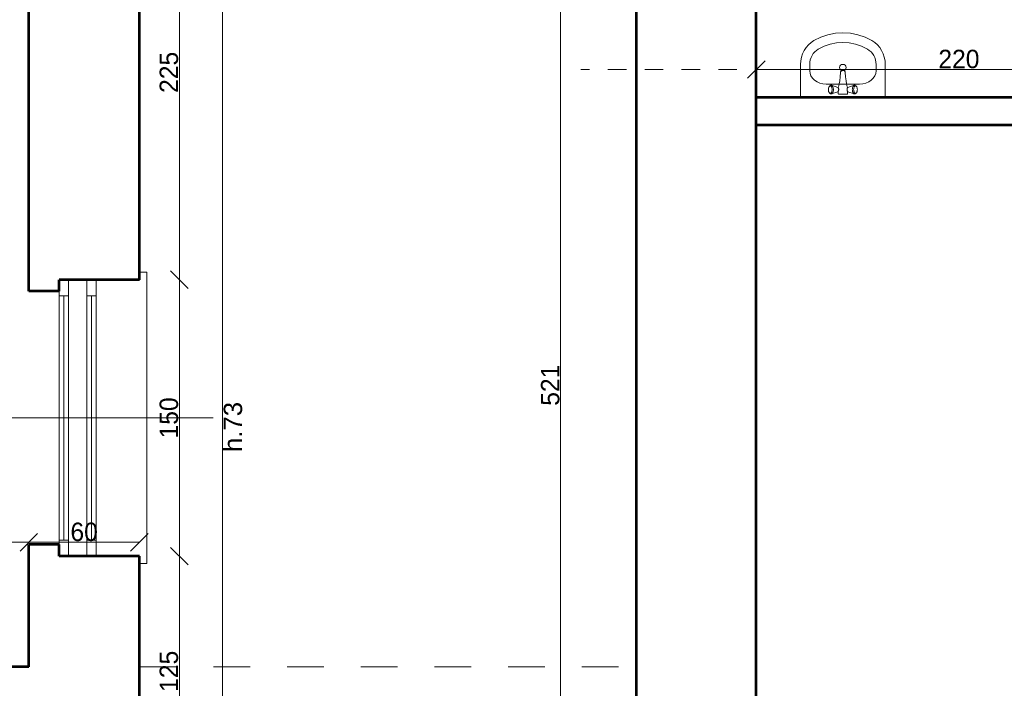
# Model space of a CAD drawing. Header units: inches. Extents: x -21887 to 84279, y -131485 to 67836.
# Tile 30 of 256: x 331 to 5677, y -33576 to -29949. Entities that reach past the tile are written whole.
import ezdxf

# ---------------------------------------------------------------- set-up
doc = ezdxf.new("R2010")
doc.units = ezdxf.units.IN
doc.header["$MEASUREMENT"] = 0
doc.linetypes.add('Dashed', pattern=[400, 200, -200])
doc.linetypes.add('Dashed copy', pattern=[200, 100, -100])
doc.layers.get('0').update_dxf_attribs({"lineweight": 13})
doc.layers.get('Defpoints').update_dxf_attribs({"lineweight": 13})
for name, color, linetype, lineweight in [('AI_MURY', 7, 'Continuous', 53), ('Dimensioning', 7, 'Continuous', 13), ('DRZWI', 7, 'Continuous', 13), ('dzialowki', 7, 'Continuous', 53), ('Furniture & Equipment', 7, 'Continuous', 13), ('PODCIAGI', 7, 'Continuous', 13)]:
    doc.layers.add(name, color=color, linetype=linetype, lineweight=lineweight)
doc.styles.add('GENERATED_STYLE_7', font='txt')
doc.styles.add('Style-Courier New', font='txt')
doc.dimstyles.new('Dimstyle_4', dxfattribs={"dimtxt": 100, "dimasz": 95, "dimexe": 0, "dimexo": 0, "dimgap": 0.09, "dimtad": 1, "dimdec": 0, "dimlfac": 0.1, "dimzin": 0, "dimdsep": 46, "dimlunit": 5, "dimtxsty": 'GENERATED_STYLE_7', "dimblk": 'ARROWHEAD_6', "dimcen": 0.09, "dimclrd": 161, "dimclre": 161, "dimclrt": 7, "dimadec": 0, "dimazin": 0, "dimtfac": 1, "dimtdec": 0, "dimtmove": 0, "dimatfit": 3, "dimfxl": 0, "dimtolj": 1, "dimtzin": 0, "dimarcsym": 0})
doc.dimstyles.new('Dimstyle_5', dxfattribs={"dimtxt": 100, "dimasz": 95, "dimexe": 0.18, "dimexo": 0, "dimgap": 0.09, "dimtad": 1, "dimtih": 1, "dimtoh": 1, "dimdec": 0, "dimlfac": 0.1, "dimzin": 0, "dimdsep": 46, "dimlunit": 5, "dimtxsty": 'GENERATED_STYLE_7', "dimblk": 'ARROWHEAD_6', "dimcen": 0.09, "dimclrd": 161, "dimclre": 161, "dimclrt": 7, "dimadec": 0, "dimazin": 0, "dimtfac": 1, "dimtdec": 0, "dimtmove": 0, "dimatfit": 3, "dimfxl": 0, "dimtolj": 1, "dimtzin": 0, "dimarcsym": 0})

# ---------------------------------------------------------------- blocks, each defined once
blk = doc.blocks.new('Basin 01_60')
at = {"layer": 'Furniture & Equipment', "color": 9, "linetype": 'Continuous'}
for p, q in [((0, 350), (0, 171.8)), ((460, 350), (0, 350)), ((153.8, 321.1), (152.8, 318.2)), ((153.8, 321.1), (152.8, 318.2)), ((155.1, 323.5), (153.8, 321.1)), ((155.1, 323.5), (153.8, 321.1)), ((156.5, 325.5), (155.1, 323.5)), ((156.5, 325.5), (155.1, 323.5)), ((158.1, 327), (156.5, 325.5)), ((158.1, 327), (156.5, 325.5)), ((162.6, 330.7), (158.1, 327)), ((162.6, 330.7), (158.1, 327)), ((159.8, 327.9), (158.1, 327)), ((159.8, 327.9), (158.1, 327)), ((161.5, 328.2), (159.8, 327.9)), ((161.5, 328.2), (159.8, 327.9)), ((163.2, 327.9), (161.5, 328.2)), ((163.2, 327.9), (161.5, 328.2)), ((164.6, 331.8), (162.6, 330.7)), ((164.6, 331.8), (162.6, 330.7)), ((164.9, 327), (163.2, 327.9)), ((164.9, 327), (163.2, 327.9)), ((166.7, 332.2), (164.6, 331.8)), ((166.7, 332.2), (164.6, 331.8)), ((166.5, 325.5), (164.9, 327)), ((166.5, 325.5), (164.9, 327)), ((167.9, 323.5), (166.5, 325.5)), ((167.9, 323.5), (166.5, 325.5)), ((168.8, 331.8), (166.7, 332.2)), ((168.8, 331.8), (166.7, 332.2)), ((169.2, 321.1), (167.9, 323.5)), ((169.2, 321.1), (167.9, 323.5)), ((170.8, 330.7), (168.8, 331.8)), ((202.4, 320), (168.8, 331.8)), ((170.8, 330.7), (168.8, 331.8)), ((202.4, 320), (168.8, 331.8)), ((170.2, 318.2), (169.2, 321.1)), ((170.2, 318.2), (169.2, 321.1)), ((172.7, 329), (170.8, 330.7)), ((172.7, 329), (170.8, 330.7)), ((174.4, 326.6), (172.7, 329)), ((174.4, 326.6), (172.7, 329)), ((175.9, 323.6), (174.4, 326.6)), ((175.9, 323.6), (174.4, 326.6)), ((177.1, 320.2), (175.9, 323.6)), ((177.1, 320.2), (175.9, 323.6)), ((205.2, 331.2), (205, 330.7)), ((205.2, 331.2), (205, 330.7)), ((205, 330.7), (205, 330.2)), ((205, 330.7), (205, 330.2)), ((205, 330.2), (205, 318.2)), ((205, 330.2), (205, 318.2)), ((205.4, 331.7), (205.2, 331.2)), ((205.4, 331.7), (205.2, 331.2)), ((205.7, 332.1), (205.4, 331.7)), ((205.7, 332.1), (205.4, 331.7)), ((206.1, 332.5), (205.7, 332.1)), ((206.1, 332.5), (205.7, 332.1)), ((206.5, 332.8), (206.1, 332.5)), ((206.5, 332.8), (206.1, 332.5)), ((207, 333), (206.5, 332.8)), ((207, 333), (206.5, 332.8)), ((207.5, 333.2), (207, 333)), ((207.5, 333.2), (207, 333)), ((208, 333.2), (207.5, 333.2)), ((208, 333.2), (207.5, 333.2)), ((252, 333.2), (208, 333.2)), ((252, 333.2), (208, 333.2)), ((252.5, 333.2), (252, 333.2)), ((252.5, 333.2), (252, 333.2)), ((253, 333), (252.5, 333.2)), ((253, 333), (252.5, 333.2)), ((253.5, 332.8), (253, 333)), ((253.5, 332.8), (253, 333)), ((253.9, 332.5), (253.5, 332.8)), ((253.9, 332.5), (253.5, 332.8)), ((254.3, 332.1), (253.9, 332.5)), ((254.3, 332.1), (253.9, 332.5)), ((254.6, 331.7), (254.3, 332.1)), ((254.6, 331.7), (254.3, 332.1)), ((254.8, 331.2), (254.6, 331.7)), ((254.8, 331.2), (254.6, 331.7)), ((255, 330.7), (254.8, 331.2)), ((255, 330.7), (254.8, 331.2)), ((255, 330.2), (255, 330.7)), ((255, 330.2), (255, 330.7)), ((255, 318.2), (255, 330.2)), ((255, 318.2), (255, 330.2)), ((257.6, 320), (291.2, 331.8)), ((257.6, 320), (291.2, 331.8)), ((284.1, 323.6), (282.9, 320.2)), ((284.1, 323.6), (282.9, 320.2)), ((285.6, 326.6), (284.1, 323.6)), ((285.6, 326.6), (284.1, 323.6)), ((287.3, 329), (285.6, 326.6)), ((287.3, 329), (285.6, 326.6)), ((289.2, 330.7), (287.3, 329)), ((289.2, 330.7), (287.3, 329)), ((291.2, 331.8), (289.2, 330.7)), ((291.2, 331.8), (289.2, 330.7)), ((290.8, 321.1), (289.8, 318.2)), ((290.8, 321.1), (289.8, 318.2)), ((292.1, 323.5), (290.8, 321.1)), ((292.1, 323.5), (290.8, 321.1)), ((293.3, 332.2), (291.2, 331.8)), ((293.3, 332.2), (291.2, 331.8)), ((293.5, 325.5), (292.1, 323.5)), ((293.5, 325.5), (292.1, 323.5)), ((295.4, 331.8), (293.3, 332.2)), ((295.4, 331.8), (293.3, 332.2)), ((295.1, 327), (293.5, 325.5)), ((295.1, 327), (293.5, 325.5)), ((296.8, 327.9), (295.1, 327)), ((296.8, 327.9), (295.1, 327)), ((297.4, 330.7), (295.4, 331.8)), ((297.4, 330.7), (295.4, 331.8)), ((298.5, 328.2), (296.8, 327.9)), ((298.5, 328.2), (296.8, 327.9)), ((297.4, 330.7), (301.9, 327)), ((297.4, 330.7), (301.9, 327)), ((300.2, 327.9), (298.5, 328.2)), ((300.2, 327.9), (298.5, 328.2)), ((301.9, 327), (300.2, 327.9)), ((301.9, 327), (300.2, 327.9)), ((303.5, 325.5), (301.9, 327)), ((303.5, 325.5), (301.9, 327)), ((304.9, 323.5), (303.5, 325.5)), ((304.9, 323.5), (303.5, 325.5)), ((306.2, 321.1), (304.9, 323.5)), ((306.2, 321.1), (304.9, 323.5)), ((307.2, 318.2), (306.2, 321.1)), ((307.2, 318.2), (306.2, 321.1)), ((460, 350), (460, 171.8)), ((138.9, 278.2), (138.9, 278.2)), ((321.1, 278.2), (138.9, 278.2)), ((151.7, 311.7), (151.5, 308.2)), ((151.7, 311.7), (151.5, 308.2)), ((151.5, 308.2), (151.7, 304.7)), ((151.5, 308.2), (151.7, 304.7)), ((152.1, 315), (151.7, 311.7)), ((152.1, 315), (151.7, 311.7)), ((151.7, 304.7), (152.1, 301.4)), ((151.7, 304.7), (152.1, 301.4)), ((152.8, 318.2), (152.1, 315)), ((152.8, 318.2), (152.1, 315)), ((152.1, 301.4), (152.8, 298.2)), ((152.1, 301.4), (152.8, 298.2)), ((152.8, 298.2), (153.8, 295.3)), ((152.8, 298.2), (153.8, 295.3)), ((153.8, 295.3), (155.1, 292.9)), ((153.8, 295.3), (155.1, 292.9)), ((155.1, 292.9), (156.5, 290.9)), ((155.1, 292.9), (156.5, 290.9)), ((156.5, 290.9), (158.1, 289.4)), ((156.5, 290.9), (158.1, 289.4)), ((158.1, 289.4), (159.8, 288.5)), ((162.6, 285.6), (158.1, 289.4)), ((158.1, 289.4), (159.8, 288.5)), ((162.6, 285.6), (158.1, 289.4)), ((159.8, 288.5), (161.5, 288.2)), ((159.8, 288.5), (161.5, 288.2)), ((161.5, 288.2), (163.2, 288.5)), ((161.5, 288.2), (163.2, 288.5)), ((162.6, 285.6), (164.6, 284.6)), ((162.6, 285.6), (164.6, 284.6)), ((163.2, 288.5), (164.9, 289.4)), ((163.2, 288.5), (164.9, 289.4)), ((164.6, 284.6), (166.7, 284.2)), ((164.6, 284.6), (166.7, 284.2)), ((164.9, 289.4), (166.5, 290.9)), ((164.9, 289.4), (166.5, 290.9)), ((166.5, 290.9), (167.9, 292.9)), ((166.5, 290.9), (167.9, 292.9)), ((166.7, 284.2), (168.8, 284.6)), ((166.7, 284.2), (168.8, 284.6)), ((167.9, 292.9), (169.2, 295.3)), ((167.9, 292.9), (169.2, 295.3)), ((202.4, 296.4), (168.8, 284.6)), ((202.4, 296.4), (168.8, 284.6)), ((168.8, 284.6), (170.8, 285.6)), ((168.8, 284.6), (170.8, 285.6)), ((169.2, 295.3), (170.2, 298.2)), ((169.2, 295.3), (170.2, 298.2)), ((170.9, 315), (170.2, 318.2)), ((170.9, 315), (170.2, 318.2)), ((170.2, 298.2), (170.9, 301.4)), ((170.2, 298.2), (170.9, 301.4)), ((170.8, 285.6), (172.7, 287.4)), ((170.8, 285.6), (172.7, 287.4)), ((171.4, 311.7), (170.9, 315)), ((171.4, 311.7), (170.9, 315)), ((170.9, 301.4), (171.4, 304.7)), ((170.9, 301.4), (171.4, 304.7)), ((171.5, 308.2), (171.4, 311.7)), ((171.5, 308.2), (171.4, 311.7)), ((171.4, 304.7), (171.5, 308.2)), ((171.4, 304.7), (171.5, 308.2)), ((172.7, 287.4), (174.4, 289.8)), ((172.7, 287.4), (174.4, 289.8)), ((174.4, 289.8), (175.9, 292.8)), ((174.4, 289.8), (175.9, 292.8)), ((175.9, 292.8), (177.1, 296.2)), ((175.9, 292.8), (177.1, 296.2)), ((178, 316.4), (177.1, 320.2)), ((178, 316.4), (177.1, 320.2)), ((177.1, 296.2), (178, 300)), ((177.1, 296.2), (178, 300)), ((178.5, 312.4), (178, 316.4)), ((178.5, 312.4), (178, 316.4)), ((178, 300), (178.5, 304)), ((178, 300), (178.5, 304)), ((178.7, 308.2), (178.5, 312.4)), ((178.7, 308.2), (178.5, 312.4)), ((178.5, 304), (178.7, 308.2)), ((178.5, 304), (178.7, 308.2)), ((203.4, 319.5), (202.4, 320)), ((203.4, 319.5), (202.4, 320)), ((202.4, 296.4), (203.4, 296.9)), ((202.4, 296.4), (203.4, 296.9)), ((204.3, 318.6), (203.4, 319.5)), ((204.3, 318.6), (203.4, 319.5)), ((203.4, 296.9), (204.3, 297.8)), ((203.4, 296.9), (204.3, 297.8)), ((205.2, 317.4), (204.3, 318.6)), ((205.2, 317.4), (204.3, 318.6)), ((204.3, 297.8), (205.2, 299)), ((204.3, 297.8), (205.2, 299)), ((206.7, 318.2), (204.6, 318.2)), ((206.7, 318.2), (204.6, 318.2)), ((207.1, 298.2), (204.6, 298.2)), ((207.1, 298.2), (204.6, 298.2)), ((205, 298.2), (205, 296.2)), ((205, 298.2), (205, 296.2)), ((205, 296.2), (205, 295.7)), ((205, 296.2), (205, 295.7)), ((205, 295.7), (205.2, 295.2)), ((205, 295.7), (205.2, 295.2)), ((205.9, 315.9), (205.2, 317.4)), ((205.9, 315.9), (205.2, 317.4)), ((205.2, 299), (205.9, 300.5)), ((205.2, 299), (205.9, 300.5)), ((205.2, 295.2), (208.1, 288.3)), ((205.2, 295.2), (208.1, 288.3)), ((206.5, 314.2), (205.9, 315.9)), ((206.5, 314.2), (205.9, 315.9)), ((205.9, 300.5), (206.5, 302.2)), ((205.9, 300.5), (206.5, 302.2)), ((207, 312.3), (206.5, 314.2)), ((207, 312.3), (206.5, 314.2)), ((206.5, 302.2), (207, 304.1)), ((206.5, 302.2), (207, 304.1)), ((207.2, 310.3), (207, 312.3)), ((207.2, 310.3), (207, 312.3)), ((207, 304.1), (207.2, 306.1)), ((207, 304.1), (207.2, 306.1)), ((207.3, 308.2), (207.2, 310.3)), ((207.3, 308.2), (207.2, 310.3)), ((207.2, 306.1), (207.3, 308.2)), ((207.2, 306.1), (207.3, 308.2)), ((208, 288.6), (210.7, 276.6)), ((208, 288.6), (210.7, 276.6)), ((210.7, 276.6), (213, 260.3)), ((210.7, 276.6), (213, 260.3)), ((249.3, 276.6), (247, 260.3)), ((249.3, 276.6), (247, 260.3)), ((252, 288.6), (249.3, 276.6)), ((252, 288.6), (249.3, 276.6)), ((254.8, 295.2), (251.9, 288.3)), ((254.8, 295.2), (251.9, 288.3)), ((252.8, 310.3), (252.7, 308.2)), ((252.8, 310.3), (252.7, 308.2)), ((252.7, 308.2), (252.8, 306.1)), ((252.7, 308.2), (252.8, 306.1)), ((253, 312.3), (252.8, 310.3)), ((253, 312.3), (252.8, 310.3)), ((252.8, 306.1), (253, 304.1)), ((252.8, 306.1), (253, 304.1)), ((253.5, 314.2), (253, 312.3)), ((253.5, 314.2), (253, 312.3)), ((253, 304.1), (253.5, 302.2)), ((253, 304.1), (253.5, 302.2)), ((255.4, 298.2), (253.2, 298.2)), ((255.4, 298.2), (253.2, 298.2)), ((255.4, 318.2), (253.5, 318.2)), ((255.4, 318.2), (253.5, 318.2)), ((254.1, 315.9), (253.5, 314.2)), ((254.1, 315.9), (253.5, 314.2)), ((253.5, 302.2), (254.1, 300.5)), ((253.5, 302.2), (254.1, 300.5)), ((254.8, 317.4), (254.1, 315.9)), ((254.8, 317.4), (254.1, 315.9)), ((254.1, 300.5), (254.8, 299)), ((254.1, 300.5), (254.8, 299)), ((255.7, 318.6), (254.8, 317.4)), ((255.7, 318.6), (254.8, 317.4)), ((254.8, 299), (255.7, 297.8)), ((254.8, 299), (255.7, 297.8)), ((254.8, 295.2), (255, 295.7)), ((254.8, 295.2), (255, 295.7)), ((255, 296.2), (255, 298.2)), ((255, 296.2), (255, 298.2)), ((255, 295.7), (255, 296.2)), ((255, 295.7), (255, 296.2)), ((256.6, 319.5), (255.7, 318.6)), ((256.6, 319.5), (255.7, 318.6)), ((255.7, 297.8), (256.6, 296.9)), ((255.7, 297.8), (256.6, 296.9)), ((257.6, 320), (256.6, 319.5)), ((257.6, 320), (256.6, 319.5)), ((256.6, 296.9), (257.6, 296.4)), ((256.6, 296.9), (257.6, 296.4)), ((257.6, 296.4), (291.2, 284.6)), ((257.6, 296.4), (291.2, 284.6)), ((281.5, 312.4), (281.3, 308.2)), ((281.5, 312.4), (281.3, 308.2)), ((281.3, 308.2), (281.5, 304)), ((281.3, 308.2), (281.5, 304)), ((282, 316.4), (281.5, 312.4)), ((282, 316.4), (281.5, 312.4)), ((281.5, 304), (282, 300)), ((281.5, 304), (282, 300)), ((282.9, 320.2), (282, 316.4)), ((282.9, 320.2), (282, 316.4)), ((282, 300), (282.9, 296.2)), ((282, 300), (282.9, 296.2)), ((282.9, 296.2), (284.1, 292.8)), ((282.9, 296.2), (284.1, 292.8)), ((284.1, 292.8), (285.6, 289.8)), ((284.1, 292.8), (285.6, 289.8)), ((285.6, 289.8), (287.3, 287.4)), ((285.6, 289.8), (287.3, 287.4)), ((287.3, 287.4), (289.2, 285.6)), ((287.3, 287.4), (289.2, 285.6)), ((288.6, 311.7), (288.5, 308.2)), ((288.6, 311.7), (288.5, 308.2)), ((288.5, 308.2), (288.6, 304.7)), ((288.5, 308.2), (288.6, 304.7)), ((289.1, 315), (288.6, 311.7)), ((289.1, 315), (288.6, 311.7)), ((288.6, 304.7), (289.1, 301.4)), ((288.6, 304.7), (289.1, 301.4)), ((289.8, 318.2), (289.1, 315)), ((289.8, 318.2), (289.1, 315)), ((289.1, 301.4), (289.8, 298.2)), ((289.1, 301.4), (289.8, 298.2)), ((289.2, 285.6), (291.2, 284.6)), ((289.2, 285.6), (291.2, 284.6)), ((289.8, 298.2), (290.8, 295.3)), ((289.8, 298.2), (290.8, 295.3)), ((290.8, 295.3), (292.1, 292.9)), ((290.8, 295.3), (292.1, 292.9)), ((291.2, 284.6), (293.3, 284.2)), ((291.2, 284.6), (293.3, 284.2)), ((292.1, 292.9), (293.5, 290.9)), ((292.1, 292.9), (293.5, 290.9)), ((293.3, 284.2), (295.4, 284.6)), ((293.3, 284.2), (295.4, 284.6)), ((293.5, 290.9), (295.1, 289.4)), ((293.5, 290.9), (295.1, 289.4)), ((295.1, 289.4), (296.8, 288.5)), ((295.1, 289.4), (296.8, 288.5)), ((295.4, 284.6), (297.4, 285.6)), ((295.4, 284.6), (297.4, 285.6)), ((296.8, 288.5), (298.5, 288.2)), ((296.8, 288.5), (298.5, 288.2)), ((297.4, 285.6), (301.9, 289.4)), ((297.4, 285.6), (301.9, 289.4)), ((298.5, 288.2), (300.2, 288.5)), ((298.5, 288.2), (300.2, 288.5)), ((300.2, 288.5), (301.9, 289.4)), ((300.2, 288.5), (301.9, 289.4)), ((301.9, 289.4), (303.5, 290.9)), ((301.9, 289.4), (303.5, 290.9)), ((303.5, 290.9), (304.9, 292.9)), ((303.5, 290.9), (304.9, 292.9)), ((304.9, 292.9), (306.2, 295.3)), ((304.9, 292.9), (306.2, 295.3)), ((306.2, 295.3), (307.2, 298.2)), ((306.2, 295.3), (307.2, 298.2)), ((307.9, 315), (307.2, 318.2)), ((307.9, 315), (307.2, 318.2)), ((307.2, 298.2), (307.9, 301.4)), ((307.2, 298.2), (307.9, 301.4)), ((308.3, 311.7), (307.9, 315)), ((308.3, 311.7), (307.9, 315)), ((307.9, 301.4), (308.3, 304.7)), ((307.9, 301.4), (308.3, 304.7)), ((308.5, 308.2), (308.3, 311.7)), ((308.5, 308.2), (308.3, 311.7)), ((308.3, 304.7), (308.5, 308.2)), ((308.3, 304.7), (308.5, 308.2)), ((213, 260.4), (215, 239.3)), ((213, 260.4), (215, 239.3)), ((215, 239.3), (216.8, 216.1)), ((215, 239.3), (216.8, 216.1)), ((217, 214), (216.8, 216.1)), ((217, 214), (216.8, 216.1)), ((217, 213.9), (217, 214)), ((217, 213.9), (217, 214)), ((217.6, 211.9), (217, 213.9)), ((217.6, 211.9), (217, 213.9)), ((243, 213.9), (242.4, 211.9)), ((243, 213.9), (242.4, 211.9)), ((243.2, 216.1), (243, 214)), ((243.2, 216.1), (243, 214)), ((243, 213.9), (243, 214)), ((243, 213.9), (243, 214)), ((245, 239.3), (243.2, 216.1)), ((245, 239.3), (243.2, 216.1)), ((247, 260.4), (245, 239.3)), ((247, 260.4), (245, 239.3)), ((50, 207.5), (50, 171.8)), ((218.6, 210.1), (217.6, 211.9)), ((218.6, 210.1), (217.6, 211.9)), ((220, 208.3), (218.6, 210.1)), ((220, 208.3), (218.6, 210.1)), ((221.6, 206.9), (220, 208.3)), ((221.6, 206.9), (220, 208.3)), ((223.5, 205.7), (221.6, 206.9)), ((223.5, 205.7), (221.6, 206.9)), ((225.6, 204.9), (223.5, 205.7)), ((225.6, 204.9), (223.5, 205.7)), ((225, 204.9), (223.9, 205.6)), ((226.6, 204.2), (225, 204.9)), ((227.7, 204.3), (225.6, 204.9)), ((227.7, 204.3), (225.6, 204.9)), ((228.3, 203.8), (226.6, 204.2)), ((230, 204.2), (227.7, 204.3)), ((230, 204.2), (227.7, 204.3)), ((230, 203.7), (228.3, 203.8)), ((232.3, 204.3), (230, 204.2)), ((232.3, 204.3), (230, 204.2)), ((231.7, 203.8), (230, 203.7)), ((233.4, 204.2), (231.7, 203.8)), ((234.4, 204.9), (232.3, 204.3)), ((234.4, 204.9), (232.3, 204.3)), ((235, 204.9), (233.4, 204.2)), ((236.5, 205.7), (234.4, 204.9)), ((236.5, 205.7), (234.4, 204.9)), ((236.1, 205.6), (235, 204.9)), ((238.4, 206.9), (236.5, 205.7)), ((238.4, 206.9), (236.5, 205.7)), ((240, 208.3), (238.4, 206.9)), ((240, 208.3), (238.4, 206.9)), ((241.4, 210.1), (240, 208.3)), ((241.4, 210.1), (240, 208.3)), ((242.4, 211.9), (241.4, 210.1)), ((242.4, 211.9), (241.4, 210.1)), ((410, 207.5), (410, 171.8))]:
    blk.add_line(p, q, dxfattribs=at)
at = {"layer": 'Furniture & Equipment', "color": 9, "linetype": 'Continuous', "flags": 128}
for points in [[(138.9, 278.2), (121.6, 276.9), (104.9, 272.8), (89.5, 266.3), (76, 257.5), (65, 246.8), (56.8, 234.5), (51.7, 221.3), (50, 207.5)], [(410, 207.5), (408.3, 221.3), (403.2, 234.5), (395, 246.8), (384, 257.5), (370.5, 266.3), (355.1, 272.8), (338.4, 276.9), (321.1, 278.2)], [(0, 171.8), (1.2, 152.1), (5, 132.7), (11.1, 114.1), (19.5, 96.5), (30.1, 80.2), (42.7, 65.6), (56.9, 52.9), (72.7, 42.3)], [(50, 171.8), (50.8, 159.2), (53.2, 146.8), (57.1, 134.9), (62.5, 123.6), (69.3, 113.2), (77.3, 103.8), (86.4, 95.7), (96.5, 89)], [(363.5, 89), (373.6, 95.7), (382.7, 103.8), (390.7, 113.2), (397.5, 123.6), (402.9, 134.9), (406.8, 146.8), (409.2, 159.2), (410, 171.8)], [(387.3, 42.3), (403.1, 52.9), (417.3, 65.6), (429.9, 80.2), (440.5, 96.5), (448.9, 114.1), (455, 132.7), (458.8, 152.1), (460, 171.8)], [(96.5, 89), (128, 73.4), (161.1, 62.2), (195.3, 55.3), (230, 53), (264.7, 55.3), (298.9, 62.2), (332, 73.4), (363.5, 89)], [(72.7, 42.3), (109.8, 24), (148.8, 10.8), (189.1, 2.7), (230, 0), (270.9, 2.7), (311.2, 10.8), (350.2, 24), (387.3, 42.3)]]:
    blk.add_lwpolyline(points, dxfattribs=at)
at = {"layer": 'Furniture & Equipment', "color": 9, "linetype": 'Continuous'}
blk.add_circle((230, 188.9), 17.5, dxfattribs=at)
blk = doc.blocks.new('ARROWHEAD_6')
at = {"color": 0, "linetype": 'Continuous'}
for p, q in [((0, 0), (-1, 0)), ((-0.5, -0.5), (0.5, 0.5))]:
    blk.add_line(p, q, dxfattribs=at)
blk = doc.blocks.new('*U181')
at = {"layer": 'Defpoints', "color": 0, "linetype": 'Continuous'}
for p in [(-270, -32109.3), (57180.5, -32109.3), (57731.1, -33459.3)]:
    blk.add_point(p, dxfattribs=at)
at = {"layer": 'Dimensioning', "color": 161, "linetype": 'Continuous', "lineweight": -2}
for p, q in [((-269.9, -32109.3), (-270, -32109.3)), ((-270, -33364.3), (-270, -32204.3)), ((-269.9, -33459.3), (-270, -33459.3))]:
    blk.add_line(p, q, dxfattribs=at)
at = {"layer": 'Dimensioning', "color": 161, "linetype": 'Continuous', "lineweight": -2, "xscale": 95, "yscale": 95, "zscale": 95}
for p, rotation in [((-270, -32109.3), 90), ((-270, -33459.3), 270)]:
    blk.add_blockref('ARROWHEAD_6', p, dxfattribs=dict(at, rotation=rotation))
at = {"layer": 'Dimensioning', "color": 7, "linetype": 'Continuous', "insert": (-326.3, -32784.3), "char_height": 100, "attachment_point": 5, "rotation": 90, "style": 'GENERATED_STYLE_7'}
blk.add_mtext('135', dxfattribs=at)
blk = doc.blocks.new('*D1911')
at = {"layer": 'Defpoints'}
for p in [(-270, -32109.3), (57180.5, -32109.3), (-270, -32784.3), (57731.1, -33459.3)]:
    blk.add_point(p, dxfattribs=at)
at = {"layer": 'Dimensioning', "color": 161, "linetype": 'Continuous'}
blk.add_blockref('*U181', (0, 0), dxfattribs=at)
blk = doc.blocks.new('*U182')
at = {"layer": 'Defpoints', "color": 0, "linetype": 'Continuous'}
for p in [(-270, -28359.3), (57180.5, -28359.3), (57180.5, -32109.3)]:
    blk.add_point(p, dxfattribs=at)
at = {"layer": 'Dimensioning', "color": 161, "linetype": 'Continuous', "lineweight": -2}
for p, q in [((-269.9, -28359.3), (-270, -28359.3)), ((-270, -32014.3), (-270, -28454.3)), ((-269.9, -32109.3), (-270, -32109.3))]:
    blk.add_line(p, q, dxfattribs=at)
at = {"layer": 'Dimensioning', "color": 161, "linetype": 'Continuous', "lineweight": -2, "xscale": 95, "yscale": 95, "zscale": 95}
for p, rotation in [((-270, -28359.3), 90), ((-270, -32109.3), 270)]:
    blk.add_blockref('ARROWHEAD_6', p, dxfattribs=dict(at, rotation=rotation))
at = {"layer": 'Dimensioning', "color": 7, "linetype": 'Continuous', "insert": (-326.3, -30234.3), "char_height": 100, "attachment_point": 5, "rotation": 90, "style": 'GENERATED_STYLE_7'}
blk.add_mtext('375', dxfattribs=at)
blk = doc.blocks.new('*D1912')
at = {"layer": 'Defpoints'}
for p in [(-270, -28359.3), (57180.5, -28359.3), (-270, -30234.3), (57180.5, -32109.3)]:
    blk.add_point(p, dxfattribs=at)
at = {"layer": 'Dimensioning', "color": 161, "linetype": 'Continuous'}
blk.add_blockref('*U182', (0, 0), dxfattribs=at)
blk = doc.blocks.new('*U207')
at = {"layer": 'Defpoints', "color": 0, "linetype": 'Continuous'}
for p in [(724.7, 55030.7), (1431.3, 55030.7), (853.3, -36559.3)]:
    blk.add_point(p, dxfattribs=at)
at = {"layer": 'Dimensioning', "color": 161, "linetype": 'Continuous', "lineweight": -2}
for p, q in [((1431.1, 55030.7), (1431.3, 55030.7)), ((1431.3, -36464.3), (1431.3, 54935.7)), ((1431.1, -36559.3), (1431.3, -36559.3))]:
    blk.add_line(p, q, dxfattribs=at)
at = {"layer": 'Dimensioning', "color": 161, "linetype": 'Continuous', "lineweight": -2, "xscale": 95, "yscale": 95, "zscale": 95}
for p, rotation in [((1431.3, 55030.7), 90), ((1431.3, -36559.3), 270)]:
    blk.add_blockref('ARROWHEAD_6', p, dxfattribs=dict(at, rotation=rotation))
at = {"layer": 'Dimensioning', "color": 7, "linetype": 'Continuous', "insert": (1375, 9235.7), "char_height": 100, "attachment_point": 5, "rotation": 90, "style": 'GENERATED_STYLE_7'}
blk.add_mtext('9159', dxfattribs=at)
blk = doc.blocks.new('*D1941')
at = {"layer": 'Defpoints'}
for p in [(724.7, 55030.7), (1431.3, 55030.7), (1431.3, 9235.7), (853.3, -36559.3)]:
    blk.add_point(p, dxfattribs=at)
at = {"layer": 'Dimensioning', "color": 161, "linetype": 'Continuous'}
blk.add_blockref('*U207', (0, 0), dxfattribs=at)
blk = doc.blocks.new('*U1158')
at = {"layer": 'Defpoints', "color": 0, "linetype": 'Continuous'}
for p in [(-2049.5, -32784.3), (380.5, -32784.3), (380.5, -33459.3)]:
    blk.add_point(p, dxfattribs=at)
at = {"layer": 'Dimensioning', "color": 161, "linetype": 'Continuous', "lineweight": -2}
for p, q in [((-2049.5, -32784.3), (-2049.5, -32784.1)), ((-1954.5, -32784.3), (285.5, -32784.3)), ((380.5, -32784.5), (380.5, -32784.1))]:
    blk.add_line(p, q, dxfattribs=at)
at = {"layer": 'Dimensioning', "color": 161, "linetype": 'Continuous', "lineweight": -2, "xscale": 95, "yscale": 95, "zscale": 95, "rotation": 180}
blk.add_blockref('ARROWHEAD_6', (-2049.5, -32784.3), dxfattribs=at)
at = {"layer": 'Dimensioning', "color": 161, "linetype": 'Continuous', "lineweight": -2, "xscale": 95, "yscale": 95, "zscale": 95}
blk.add_blockref('ARROWHEAD_6', (380.5, -32784.3), dxfattribs=at)
at = {"layer": 'Dimensioning', "color": 7, "linetype": 'Continuous', "insert": (-834.5, -32728), "char_height": 100, "attachment_point": 5, "style": 'GENERATED_STYLE_7'}
blk.add_mtext('243', dxfattribs=at)
blk = doc.blocks.new('*D2142')
at = {"layer": 'Defpoints'}
for p in [(-2049.5, -32784.3), (-834.5, -32784.3), (380.5, -32784.3), (380.5, -33459.3)]:
    blk.add_point(p, dxfattribs=at)
at = {"layer": 'Dimensioning', "color": 161, "linetype": 'Continuous'}
blk.add_blockref('*U1158', (0, 0), dxfattribs=at)
blk = doc.blocks.new('*U1159')
at = {"layer": 'Defpoints', "color": 0, "linetype": 'Continuous'}
for p in [(980.5, -32784.3), (380.5, -33459.3), (980.5, -34109.3)]:
    blk.add_point(p, dxfattribs=at)
at = {"layer": 'Dimensioning', "color": 161, "linetype": 'Continuous', "lineweight": -2}
for p, q in [((380.5, -32784.5), (380.5, -32784.1)), ((475.5, -32784.3), (885.5, -32784.3)), ((980.5, -32784.5), (980.5, -32784.1))]:
    blk.add_line(p, q, dxfattribs=at)
at = {"layer": 'Dimensioning', "color": 161, "linetype": 'Continuous', "lineweight": -2, "xscale": 95, "yscale": 95, "zscale": 95, "rotation": 180}
blk.add_blockref('ARROWHEAD_6', (380.5, -32784.3), dxfattribs=at)
at = {"layer": 'Dimensioning', "color": 161, "linetype": 'Continuous', "lineweight": -2, "xscale": 95, "yscale": 95, "zscale": 95}
blk.add_blockref('ARROWHEAD_6', (980.5, -32784.3), dxfattribs=at)
at = {"layer": 'Dimensioning', "color": 7, "linetype": 'Continuous', "insert": (680.5, -32728), "char_height": 100, "attachment_point": 5, "style": 'GENERATED_STYLE_7'}
blk.add_mtext('60', dxfattribs=at)
blk = doc.blocks.new('*D2143')
at = {"layer": 'Defpoints'}
for p in [(680.5, -32784.3), (980.5, -32784.3), (380.5, -33459.3), (980.5, -34109.3)]:
    blk.add_point(p, dxfattribs=at)
at = {"layer": 'Dimensioning', "color": 161, "linetype": 'Continuous'}
blk.add_blockref('*U1159', (0, 0), dxfattribs=at)
blk = doc.blocks.new('*U286')
at = {"layer": 'Defpoints', "color": 0, "linetype": 'Continuous'}
for p in [(841.6, -32859.3), (1197.4, -32859.3), (980.5, -34109.3)]:
    blk.add_point(p, dxfattribs=at)
at = {"layer": 'Dimensioning', "color": 161, "linetype": 'Continuous', "lineweight": -2}
for p, q in [((1197.2, -32859.3), (1197.4, -32859.3)), ((1197.4, -34014.3), (1197.4, -32954.3)), ((1197.2, -34109.3), (1197.4, -34109.3))]:
    blk.add_line(p, q, dxfattribs=at)
at = {"layer": 'Dimensioning', "color": 161, "linetype": 'Continuous', "lineweight": -2, "xscale": 95, "yscale": 95, "zscale": 95}
for p, rotation in [((1197.4, -32859.3), 90), ((1197.4, -34109.3), 270)]:
    blk.add_blockref('ARROWHEAD_6', p, dxfattribs=dict(at, rotation=rotation))
at = {"layer": 'Dimensioning', "color": 7, "linetype": 'Continuous', "insert": (1141.1, -33484.3), "char_height": 100, "attachment_point": 5, "rotation": 90, "style": 'GENERATED_STYLE_7'}
blk.add_mtext('125', dxfattribs=at)
blk = doc.blocks.new('*D2149')
at = {"layer": 'Defpoints'}
for p in [(841.6, -32859.3), (1197.4, -32859.3), (1197.4, -33484.3), (980.5, -34109.3)]:
    blk.add_point(p, dxfattribs=at)
at = {"layer": 'Dimensioning', "color": 161, "linetype": 'Continuous'}
blk.add_blockref('*U286', (0, 0), dxfattribs=at)
blk = doc.blocks.new('*U287')
at = {"layer": 'Defpoints', "color": 0, "linetype": 'Continuous'}
for p in [(885.8, -31359.3), (1197.4, -31359.3), (841.6, -32859.3)]:
    blk.add_point(p, dxfattribs=at)
at = {"layer": 'Dimensioning', "color": 161, "linetype": 'Continuous', "lineweight": -2}
for p, q in [((1197.2, -31359.3), (1197.4, -31359.3)), ((1197.4, -32764.3), (1197.4, -31454.3)), ((1197.2, -32859.3), (1197.4, -32859.3))]:
    blk.add_line(p, q, dxfattribs=at)
at = {"layer": 'Dimensioning', "color": 161, "linetype": 'Continuous', "lineweight": -2, "xscale": 95, "yscale": 95, "zscale": 95}
for p, rotation in [((1197.4, -31359.3), 90), ((1197.4, -32859.3), 270)]:
    blk.add_blockref('ARROWHEAD_6', p, dxfattribs=dict(at, rotation=rotation))
at = {"layer": 'Dimensioning', "color": 7, "linetype": 'Continuous', "insert": (1141.1, -32109.3), "char_height": 100, "attachment_point": 5, "rotation": 90, "style": 'GENERATED_STYLE_7'}
blk.add_mtext('150', dxfattribs=at)
blk = doc.blocks.new('*D2150')
at = {"layer": 'Defpoints'}
for p in [(885.8, -31359.3), (1197.4, -31359.3), (1197.4, -32109.3), (841.6, -32859.3)]:
    blk.add_point(p, dxfattribs=at)
at = {"layer": 'Dimensioning', "color": 161, "linetype": 'Continuous'}
blk.add_blockref('*U287', (0, 0), dxfattribs=at)
blk = doc.blocks.new('*U288')
at = {"layer": 'Defpoints', "color": 0, "linetype": 'Continuous'}
for p in [(836.9, -29109.3), (1197.4, -29109.3), (885.8, -31359.3)]:
    blk.add_point(p, dxfattribs=at)
at = {"layer": 'Dimensioning', "color": 161, "linetype": 'Continuous', "lineweight": -2}
for p, q in [((1197.2, -29109.3), (1197.4, -29109.3)), ((1197.4, -31264.3), (1197.4, -29204.3)), ((1197.2, -31359.3), (1197.4, -31359.3))]:
    blk.add_line(p, q, dxfattribs=at)
at = {"layer": 'Dimensioning', "color": 161, "linetype": 'Continuous', "lineweight": -2, "xscale": 95, "yscale": 95, "zscale": 95}
for p, rotation in [((1197.4, -29109.3), 90), ((1197.4, -31359.3), 270)]:
    blk.add_blockref('ARROWHEAD_6', p, dxfattribs=dict(at, rotation=rotation))
at = {"layer": 'Dimensioning', "color": 7, "linetype": 'Continuous', "insert": (1141.1, -30234.3), "char_height": 100, "attachment_point": 5, "rotation": 90, "style": 'GENERATED_STYLE_7'}
blk.add_mtext('225', dxfattribs=at)
blk = doc.blocks.new('*D2151')
at = {"layer": 'Defpoints'}
for p in [(836.9, -29109.3), (1197.4, -29109.3), (1197.4, -30234.3), (885.8, -31359.3)]:
    blk.add_point(p, dxfattribs=at)
at = {"layer": 'Dimensioning', "color": 161, "linetype": 'Continuous'}
blk.add_blockref('*U288', (0, 0), dxfattribs=at)
blk = doc.blocks.new('*U374')
at = {"layer": 'Defpoints', "color": 0, "linetype": 'Continuous'}
for p in [(-3768.9, -30824.3), (62070.5, -30824.3), (61880.5, -33459.3)]:
    blk.add_point(p, dxfattribs=at)
at = {"layer": 'Dimensioning', "color": 161, "linetype": 'Continuous', "lineweight": -2}
for p, q in [((-3768.7, -30824.3), (-3768.9, -30824.3)), ((-3768.9, -33364.3), (-3768.9, -30919.3)), ((-3768.7, -33459.3), (-3768.9, -33459.3))]:
    blk.add_line(p, q, dxfattribs=at)
at = {"layer": 'Dimensioning', "color": 161, "linetype": 'Continuous', "lineweight": -2, "xscale": 95, "yscale": 95, "zscale": 95}
for p, rotation in [((-3768.9, -30824.3), 90), ((-3768.9, -33459.3), 270)]:
    blk.add_blockref('ARROWHEAD_6', p, dxfattribs=dict(at, rotation=rotation))
at = {"layer": 'Dimensioning', "color": 7, "linetype": 'Continuous', "insert": (-3825.2, -32141.8), "char_height": 100, "attachment_point": 5, "rotation": 90, "style": 'GENERATED_STYLE_7'}
blk.add_mtext('263', dxfattribs=at)
blk = doc.blocks.new('*D2394')
at = {"layer": 'Defpoints'}
for p in [(-3768.9, -30824.3), (62070.5, -30824.3), (-3768.9, -32141.8), (61880.5, -33459.3)]:
    blk.add_point(p, dxfattribs=at)
at = {"layer": 'Dimensioning', "color": 161, "linetype": 'Continuous'}
blk.add_blockref('*U374', (0, 0), dxfattribs=at)
blk = doc.blocks.new('*U375')
at = {"layer": 'Defpoints', "color": 0, "linetype": 'Continuous'}
for p in [(-3768.9, -27324.3), (62095.5, -27324.3), (62070.5, -30824.3)]:
    blk.add_point(p, dxfattribs=at)
at = {"layer": 'Dimensioning', "color": 161, "linetype": 'Continuous', "lineweight": -2}
for p, q in [((-3768.7, -27324.3), (-3768.9, -27324.3)), ((-3768.9, -30729.3), (-3768.9, -27419.3)), ((-3768.7, -30824.3), (-3768.9, -30824.3))]:
    blk.add_line(p, q, dxfattribs=at)
at = {"layer": 'Dimensioning', "color": 161, "linetype": 'Continuous', "lineweight": -2, "xscale": 95, "yscale": 95, "zscale": 95}
for p, rotation in [((-3768.9, -27324.3), 90), ((-3768.9, -30824.3), 270)]:
    blk.add_blockref('ARROWHEAD_6', p, dxfattribs=dict(at, rotation=rotation))
at = {"layer": 'Dimensioning', "color": 7, "linetype": 'Continuous', "insert": (-3825.2, -29074.3), "char_height": 100, "attachment_point": 5, "rotation": 90, "style": 'GENERATED_STYLE_7'}
blk.add_mtext('350', dxfattribs=at)
blk = doc.blocks.new('*D2395')
at = {"layer": 'Defpoints'}
for p in [(-3768.9, -27324.3), (62095.5, -27324.3), (-3768.9, -29074.3), (62070.5, -30824.3)]:
    blk.add_point(p, dxfattribs=at)
at = {"layer": 'Dimensioning', "color": 161, "linetype": 'Continuous'}
blk.add_blockref('*U375', (0, 0), dxfattribs=at)
blk = doc.blocks.new('*U1311')
at = {"layer": 'Defpoints', "color": 0, "linetype": 'Continuous'}
for p in [(4330.5, -30218.6), (6530.5, -30218.6), (6530.5, -30369.1)]:
    blk.add_point(p, dxfattribs=at)
at = {"layer": 'Dimensioning', "color": 161, "linetype": 'Continuous', "lineweight": -2}
for p, q in [((4330.5, -30218.6), (4330.5, -30218.4)), ((4425.5, -30218.6), (6435.5, -30218.6)), ((6530.5, -30218.8), (6530.5, -30218.4))]:
    blk.add_line(p, q, dxfattribs=at)
at = {"layer": 'Dimensioning', "color": 161, "linetype": 'Continuous', "lineweight": -2, "xscale": 95, "yscale": 95, "zscale": 95, "rotation": 180}
blk.add_blockref('ARROWHEAD_6', (4330.5, -30218.6), dxfattribs=at)
at = {"layer": 'Dimensioning', "color": 161, "linetype": 'Continuous', "lineweight": -2, "xscale": 95, "yscale": 95, "zscale": 95}
blk.add_blockref('ARROWHEAD_6', (6530.5, -30218.6), dxfattribs=at)
at = {"layer": 'Dimensioning', "color": 7, "linetype": 'Continuous', "insert": (5430.5, -30162.3), "char_height": 100, "attachment_point": 5, "style": 'GENERATED_STYLE_7'}
blk.add_mtext('220', dxfattribs=at)
blk = doc.blocks.new('*D2462')
at = {"layer": 'Defpoints'}
for p in [(4330.5, -30218.6), (5430.5, -30218.6), (6530.5, -30218.6), (6530.5, -30369.1)]:
    blk.add_point(p, dxfattribs=at)
at = {"layer": 'Dimensioning', "color": 161, "linetype": 'Continuous'}
blk.add_blockref('*U1311', (0, 0), dxfattribs=at)
blk = doc.blocks.new('*U927')
at = {"layer": 'Defpoints', "color": 0, "linetype": 'Continuous'}
for p in [(3267.9, -29324.3), (3680.5, -29324.3), (3680.5, -34539.3)]:
    blk.add_point(p, dxfattribs=at)
at = {"layer": 'Dimensioning', "color": 161, "linetype": 'Continuous', "lineweight": -2}
for p, q in [((3268.1, -29324.3), (3267.9, -29324.3)), ((3267.9, -34444.3), (3267.9, -29419.3)), ((3268.1, -34539.3), (3267.9, -34539.3))]:
    blk.add_line(p, q, dxfattribs=at)
at = {"layer": 'Dimensioning', "color": 161, "linetype": 'Continuous', "lineweight": -2, "xscale": 95, "yscale": 95, "zscale": 95}
for p, rotation in [((3267.9, -29324.3), 90), ((3267.9, -34539.3), 270)]:
    blk.add_blockref('ARROWHEAD_6', p, dxfattribs=dict(at, rotation=rotation))
at = {"layer": 'Dimensioning', "color": 7, "linetype": 'Continuous', "insert": (3211.6, -31931.8), "char_height": 100, "attachment_point": 5, "rotation": 90, "style": 'GENERATED_STYLE_7'}
blk.add_mtext('521', dxfattribs=at)
blk = doc.blocks.new('*D3486')
at = {"layer": 'Defpoints'}
for p in [(3267.9, -29324.3), (3680.5, -29324.3), (3267.9, -31931.8), (3680.5, -34539.3)]:
    blk.add_point(p, dxfattribs=at)
at = {"layer": 'Dimensioning', "color": 161, "linetype": 'Continuous'}
blk.add_blockref('*U927', (0, 0), dxfattribs=at)

msp = doc.modelspace()

# ---------------------------------------------------------------- linework, layer by layer
at = {"layer": 'AI_MURY', "color": 7, "linetype": 'Continuous'}
for p, q in [((380.5, -31421.8), (380.5, -29046.8)), ((980.5, -31359.3), (980.5, -29109.3)), ((4330.5, -34744.3), (4330.5, -29119.3)), ((3680.5, -34539.3), (3680.5, -29324.3)), ((545.5, -31421.8), (545.5, -31359.3)), ((980.5, -31359.3), (545.5, -31359.3)), ((545.5, -31421.8), (380.5, -31421.8)), ((545.5, -32796.8), (380.5, -32796.8)), ((380.5, -33459.3), (380.5, -32796.8)), ((545.5, -32859.3), (545.5, -32796.8)), ((980.5, -32859.3), (545.5, -32859.3)), ((980.5, -34109.3), (980.5, -32859.3)), ((380.5, -33459.3), (-1362, -33459.3))]:
    msp.add_line(p, q, dxfattribs=at)
at = {"layer": 'DRZWI', "color": 251, "linetype": 'Continuous'}
for p, q in [((980.5, -31319.3), (1020.5, -31319.3)), ((1020.5, -32899.3), (1020.5, -31319.3)), ((980.5, -32899.3), (1020.5, -32899.3))]:
    msp.add_line(p, q, dxfattribs=at)
at = {"layer": 'DRZWI', "color": 220, "linetype": 'Continuous'}
for p, q in [((595.5, -31446.8), (595.5, -31359.3)), ((695.5, -31446.8), (695.5, -31359.3)), ((745.5, -31446.8), (745.5, -31359.3)), ((545.5, -31446.8), (545.5, -31421.8)), ((595.5, -31446.8), (545.5, -31446.8)), ((545.5, -32771.8), (545.5, -31446.8)), ((570.5, -32771.8), (570.5, -31446.8)), ((595.5, -32771.8), (595.5, -31446.8)), ((695.5, -32771.8), (695.5, -31446.8)), ((745.5, -31446.8), (695.5, -31446.8)), ((720.5, -32771.8), (720.5, -31446.8)), ((745.5, -32771.8), (745.5, -31446.8)), ((-469.9, -32109.3), (1380.9, -32109.3)), ((595.5, -32771.8), (545.5, -32771.8)), ((545.5, -32771.8), (545.5, -32796.8)), ((595.5, -32771.8), (595.5, -32859.3)), ((695.5, -32771.8), (695.5, -32859.3)), ((745.5, -32771.8), (695.5, -32771.8)), ((745.5, -32771.8), (745.5, -32859.3))]:
    msp.add_line(p, q, dxfattribs=at)
at = {"layer": 'dzialowki', "color": 12, "linetype": 'Continuous'}
for p, q in [((4330.5, -30369.3), (6610.5, -30369.3)), ((4330.5, -30519.3), (6610.5, -30519.3))]:
    msp.add_line(p, q, dxfattribs=at)
at = {"layer": 'PODCIAGI', "color": 9, "linetype": 'Dashed copy'}
msp.add_line((11624.8, -30218.6), (3378.3, -30218.6), dxfattribs=at)
at = {"layer": 'PODCIAGI', "color": 7, "linetype": 'Dashed'}
msp.add_line((982.6, -33459.3), (3680.5, -33459.3), dxfattribs=at)

# ---------------------------------------------------------------- block references
at = {"layer": 'PODCIAGI', "yscale": -1, "rotation": 360}
msp.add_blockref('Basin 01_60', (4570.5, -30019.3), dxfattribs=at)

# ---------------------------------------------------------------- texts
at = {"layer": 'DRZWI', "color": 220, "insert": (1438.2, -32294.3), "char_height": 100, "width": 460.863, "attachment_point": 1, "rotation": 90, "style": 'GENERATED_STYLE_7'}
msp.add_mtext('\\fArial|b0|i0|c238|p39;h.73', dxfattribs=at)

# ---------------------------------------------------------------- dimensions: what is measured, and where the dimension line sits
at = {"layer": 'Dimensioning', "color": 161, "linetype": 'Continuous'}
for base, p1, p2, picture, middle in [((1431.3, 55030.7), (853.3, -36559.3), (724.7, 55030.7), '*D1941', (1431.3, 9235.7)), ((-3768.9, -27324.3), (62070.5, -30824.3), (62095.5, -27324.3), '*D2395', (-3768.9, -29074.3)), ((-270, -28359.3), (57180.5, -32109.3), (57180.5, -28359.3), '*D1912', (-270, -30234.3)), ((1197.4, -29109.3), (885.8, -31359.3), (836.9, -29109.3), '*D2151', (1197.4, -30234.3)), ((3267.9247043, -29324.2868952), (3680.5180538, -34539.2868952), (3680.5180538, -29324.2868952), '*D3486', (3267.9247043, -31931.7868952)), ((-3768.9235555, -30824.2868952), (61880.5180538, -33459.2868952), (62070.5180538, -30824.2868952), '*D2394', (-3768.9235555, -32141.7868952)), ((1197.4, -31359.3), (841.6, -32859.3), (885.8, -31359.3), '*D2150', (1197.4, -32109.3)), ((-270, -32109.3), (57731.1, -33459.3), (57180.5, -32109.3), '*D1911', (-270, -32784.3)), ((1197.4, -32859.3), (980.5, -34109.3), (841.6, -32859.3), '*D2149', (1197.4, -33484.3))]:
    dim = msp.add_linear_dim(base=base, p1=p1, p2=p2, angle=90, dimstyle='Dimstyle_4', override={"dimtxsty": 'Style-Courier New', "dimclrd": 0, "dimclre": 161, "dimlwe": 0}, dxfattribs=at)
    dim.commit()
    dim.dimension.update_dxf_attribs({"geometry": picture, "text_midpoint": middle, "dimtype": 128})
for base, p1, p2, picture, middle in [((6530.5, -30218.6), (4330.5, -30218.6), (6530.5, -30369.1), '*D2462', (5430.5, -30218.6)), ((380.5, -32784.3), (-2049.5, -32784.3), (380.5, -33459.3), '*D2142', (-834.5, -32784.3)), ((980.5, -32784.3), (380.5, -33459.3), (980.5, -34109.3), '*D2143', (680.5, -32784.3))]:
    dim = msp.add_linear_dim(base=base, p1=p1, p2=p2, dimstyle='Dimstyle_5', override={"dimtxsty": 'Style-Courier New', "dimclrd": 0, "dimclre": 161, "dimlwe": 0}, dxfattribs=at)
    dim.commit()
    dim.dimension.update_dxf_attribs({"geometry": picture, "text_midpoint": middle, "dimtype": 128})

doc.saveas('drawing.dxf')
